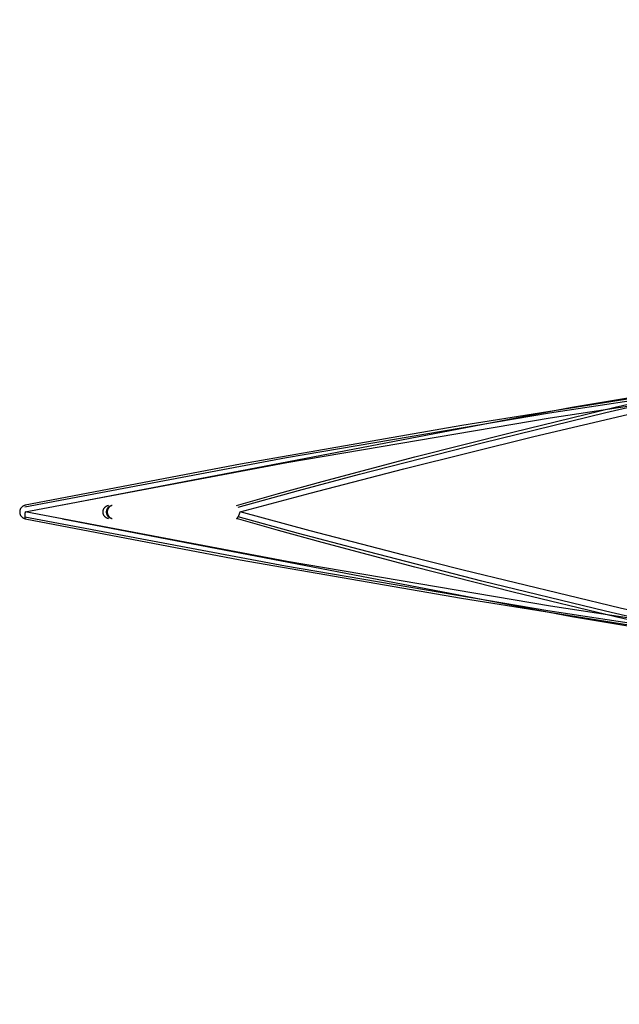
# Model space of a CAD drawing. Header units: millimetres. Extents: x -31.4 to 31.4, y -14.5 to -7.3.
# Tile 1 of 8: x -31.4 to -27.1, y -14.5 to -7.3. Entities that reach past the tile are written whole.
import ezdxf

# ---------------------------------------------------------------- set-up
doc = ezdxf.new("R2010")
doc.units = ezdxf.units.MM
doc.header["$MEASUREMENT"] = 0
doc.layers.add('Predefinito', color=5, linetype='Continuous')

msp = doc.modelspace()

# ---------------------------------------------------------------- linework, layer by layer
at = {"layer": 'Predefinito', "color": 9}
for points in [[(31.1314, -10.8848), (27.4005, -10.1696), (23.6429, -9.544), (19.7405, -8.9937), (15.8175, -8.5416), (11.8778, -8.1888), (7.9255, -7.9362), (3.9649, -7.7844), (0, -7.7337), (-3.9649, -7.7844), (-7.9255, -7.9362), (-11.8778, -8.1888), (-15.8175, -8.5416), (-19.7405, -8.9937), (-23.6429, -9.544), (-27.4005, -10.1696), (-31.1314, -10.8848)], [(-31.4036, -10.8847), (-31.4053, -10.8851), (-31.407, -10.8855), (-31.4087, -10.886), (-31.4103, -10.8865), (-31.412, -10.8871), (-31.4136, -10.8878), (-31.4152, -10.8885), (-31.4167, -10.8893), (-31.4183, -10.8901), (-31.4198, -10.891), (-31.4212, -10.8919), (-31.4227, -10.8929), (-31.4241, -10.8939), (-31.4255, -10.895), (-31.4268, -10.8961), (-31.4281, -10.8973), (-31.4293, -10.8985), (-31.4305, -10.8997), (-31.4317, -10.901), (-31.4328, -10.9023), (-31.4339, -10.9037), (-31.4349, -10.9051), (-31.4359, -10.9066), (-31.4368, -10.9081), (-31.4376, -10.9096), (-31.4385, -10.9111), (-31.4392, -10.9127), (-31.4399, -10.9143), (-31.4406, -10.9159), (-31.4412, -10.9175), (-31.4417, -10.9192), (-31.4422, -10.9208), (-31.4426, -10.9225), (-31.443, -10.9242), (-31.4433, -10.9259), (-31.4435, -10.9277), (-31.4437, -10.9294), (-31.4438, -10.9311), (-31.4439, -10.9329), (-31.4439, -10.9346), (-31.4438, -10.9363), (-31.4437, -10.9381), (-31.4435, -10.9398), (-31.4433, -10.9415), (-31.443, -10.9432), (-31.4426, -10.9449), (-31.4422, -10.9466), (-31.4417, -10.9483), (-31.4412, -10.95), (-31.4406, -10.9516), (-31.4399, -10.9532), (-31.4392, -10.9548), (-31.4385, -10.9564), (-31.4376, -10.9579), (-31.4368, -10.9594), (-31.4359, -10.9609), (-31.4349, -10.9623), (-31.4339, -10.9637), (-31.4328, -10.9651), (-31.4317, -10.9664), (-31.4305, -10.9677), (-31.4293, -10.969), (-31.4281, -10.9702), (-31.4268, -10.9714), (-31.4255, -10.9725), (-31.4241, -10.9736), (-31.4227, -10.9746), (-31.4212, -10.9756), (-31.4198, -10.9765), (-31.4183, -10.9774), (-31.4167, -10.9782), (-31.4152, -10.979), (-31.4136, -10.9797), (-31.412, -10.9803), (-31.4103, -10.9809), (-31.4087, -10.9815), (-31.407, -10.982), (-31.4053, -10.9824), (-31.4036, -10.9828)], [(-31.1314, -10.9827), (-27.4005, -11.6978), (-23.6429, -12.3235), (-19.7405, -12.8738), (-15.8175, -13.3259), (-11.8778, -13.6786), (-7.9255, -13.9312), (-3.9649, -14.0831), (0, -14.1337), (3.9649, -14.0831), (7.9255, -13.9312), (11.8778, -13.6786), (15.8175, -13.3259), (19.7405, -12.8738), (23.6429, -12.3235), (27.4005, -11.6978), (31.1314, -10.9827)]]:
    msp.add_lwpolyline(points, dxfattribs=at)
at = {"layer": 'Predefinito', "color": 9, "extrusion": (0.973474, 0.156393, -0.167004)}
msp.add_lwpolyline([(-5.7436, -2.5159), (-5.7426, -2.5159), (-5.7415, -2.5158), (-5.7403, -2.5157), (-5.7392, -2.5156), (-5.7381, -2.5155), (-5.737, -2.5153), (-5.7359, -2.5151), (-5.7347, -2.5149), (-5.7336, -2.5146), (-5.7324, -2.5144), (-5.7313, -2.5141), (-5.7302, -2.5137), (-5.729, -2.5133), (-5.7279, -2.513), (-5.7268, -2.5125), (-5.7256, -2.5121), (-5.7245, -2.5116), (-5.7234, -2.5111), (-5.7223, -2.5105), (-5.7212, -2.5099), (-5.7201, -2.5093), (-5.719, -2.5087), (-5.718, -2.508), (-5.7169, -2.5074), (-5.7159, -2.5066), (-5.7149, -2.5059), (-5.7139, -2.5051), (-5.7129, -2.5043), (-5.712, -2.5035), (-5.711, -2.5026), (-5.7101, -2.5018), (-5.7092, -2.5009), (-5.7083, -2.5), (-5.7075, -2.499), (-5.7066, -2.4981), (-5.7058, -2.4971), (-5.7051, -2.4961), (-5.7043, -2.4951), (-5.7036, -2.494), (-5.7029, -2.493), (-5.7022, -2.4919), (-5.7016, -2.4908), (-5.701, -2.4897), (-5.7004, -2.4886), (-5.6999, -2.4875), (-5.6994, -2.4864), (-5.6989, -2.4853), (-5.6984, -2.4842), (-5.698, -2.483), (-5.6976, -2.4819), (-5.6972, -2.4807), (-5.6969, -2.4796), (-5.6966, -2.4785), (-5.6963, -2.4773), (-5.696, -2.4762), (-5.6958, -2.475), (-5.6956, -2.4739), (-5.6955, -2.4727), (-5.6953, -2.4716), (-5.6952, -2.4705), (-5.6951, -2.4694), (-5.695, -2.4683), (-5.695, -2.4672), (-5.695, -2.4661)], dxfattribs=at)
at = {"layer": 'Predefinito', "color": 9, "extrusion": (0.955725, 0.228576, -0.18532)}
msp.add_lwpolyline([(-3.6573, 4.6498), (-3.6561, 4.6503), (-3.6549, 4.6508), (-3.6536, 4.6512), (-3.6523, 4.6517), (-3.651, 4.6521), (-3.6496, 4.6524), (-3.6483, 4.6528), (-3.6469, 4.6531), (-3.6454, 4.6533), (-3.644, 4.6535), (-3.6425, 4.6537), (-3.641, 4.6538), (-3.6395, 4.6539), (-3.638, 4.654), (-3.6365, 4.654), (-3.6349, 4.6539), (-3.6334, 4.6538), (-3.6318, 4.6537), (-3.6302, 4.6535), (-3.6286, 4.6532), (-3.6271, 4.6529), (-3.6255, 4.6526), (-3.6239, 4.6521), (-3.6223, 4.6517), (-3.6208, 4.6512), (-3.6192, 4.6506), (-3.6177, 4.65), (-3.6162, 4.6493), (-3.6147, 4.6486), (-3.6132, 4.6478), (-3.6118, 4.647), (-3.6103, 4.6461), (-3.6089, 4.6452), (-3.6076, 4.6442), (-3.6063, 4.6432), (-3.605, 4.6421), (-3.6037, 4.641), (-3.6025, 4.6399), (-3.6014, 4.6387), (-3.6002, 4.6375), (-3.5992, 4.6363), (-3.5981, 4.635), (-3.5971, 4.6338), (-3.5962, 4.6325), (-3.5953, 4.6311), (-3.5945, 4.6298), (-3.5937, 4.6284), (-3.5929, 4.627), (-3.5922, 4.6256), (-3.5916, 4.6243), (-3.591, 4.6228), (-3.5905, 4.6214), (-3.5899, 4.62), (-3.5895, 4.6186), (-3.5891, 4.6172), (-3.5887, 4.6158), (-3.5884, 4.6144), (-3.5881, 4.613), (-3.5879, 4.6117), (-3.5877, 4.6103), (-3.5875, 4.6089), (-3.5874, 4.6076), (-3.5874, 4.6063), (-3.5873, 4.605)], dxfattribs=at)
at = {"layer": 'Predefinito', "color": 9, "extrusion": (0.94934, 0.239561, -0.203382)}
msp.add_lwpolyline([(-3.2898, 4.077), (-3.2886, 4.0774), (-3.2874, 4.0778), (-3.2861, 4.0781), (-3.2849, 4.0785), (-3.2836, 4.0788), (-3.2822, 4.079), (-3.2809, 4.0792), (-3.2795, 4.0794), (-3.2782, 4.0796), (-3.2768, 4.0797), (-3.2753, 4.0798), (-3.2739, 4.0798), (-3.2725, 4.0798), (-3.271, 4.0798), (-3.2695, 4.0797), (-3.2681, 4.0795), (-3.2666, 4.0794), (-3.2651, 4.0791), (-3.2636, 4.0789), (-3.2621, 4.0785), (-3.2606, 4.0782), (-3.2591, 4.0778), (-3.2577, 4.0773), (-3.2562, 4.0768), (-3.2547, 4.0762), (-3.2533, 4.0756), (-3.2519, 4.075), (-3.2505, 4.0743), (-3.2491, 4.0735), (-3.2477, 4.0727), (-3.2463, 4.0719), (-3.245, 4.071), (-3.2437, 4.0701), (-3.2425, 4.0692), (-3.2412, 4.0682), (-3.2401, 4.0671), (-3.2389, 4.0661), (-3.2378, 4.065), (-3.2367, 4.0638), (-3.2356, 4.0627), (-3.2346, 4.0615), (-3.2337, 4.0603), (-3.2328, 4.059), (-3.2319, 4.0578), (-3.2311, 4.0565), (-3.2303, 4.0552), (-3.2295, 4.0539), (-3.2288, 4.0526), (-3.2282, 4.0512), (-3.2276, 4.0499), (-3.227, 4.0486), (-3.2265, 4.0472), (-3.226, 4.0459), (-3.2255, 4.0445), (-3.2252, 4.0432), (-3.2248, 4.0418), (-3.2245, 4.0405), (-3.2242, 4.0392), (-3.224, 4.0378), (-3.2238, 4.0365), (-3.2236, 4.0352), (-3.2235, 4.0339), (-3.2234, 4.0326), (-3.2234, 4.0314)], dxfattribs=at)
at = {"layer": 'Predefinito', "color": 9, "extrusion": (0.94027, 0.251013, -0.229967)}
msp.add_lwpolyline([(-2.8705, 3.2029), (-2.8694, 3.2032), (-2.8682, 3.2034), (-2.8669, 3.2036), (-2.8657, 3.2038), (-2.8645, 3.2039), (-2.8632, 3.2041), (-2.8619, 3.2041), (-2.8606, 3.2042), (-2.8593, 3.2042), (-2.858, 3.2042), (-2.8566, 3.2042), (-2.8553, 3.2041), (-2.8539, 3.204), (-2.8526, 3.2038), (-2.8512, 3.2036), (-2.8498, 3.2034), (-2.8485, 3.2031), (-2.8471, 3.2028), (-2.8457, 3.2024), (-2.8444, 3.202), (-2.843, 3.2016), (-2.8416, 3.2011), (-2.8403, 3.2006), (-2.839, 3.2), (-2.8376, 3.1994), (-2.8363, 3.1987), (-2.835, 3.1981), (-2.8338, 3.1973), (-2.8325, 3.1966), (-2.8313, 3.1958), (-2.8301, 3.1949), (-2.8289, 3.1941), (-2.8277, 3.1932), (-2.8266, 3.1922), (-2.8255, 3.1913), (-2.8244, 3.1903), (-2.8234, 3.1892), (-2.8224, 3.1882), (-2.8214, 3.1871), (-2.8205, 3.186), (-2.8196, 3.1848), (-2.8187, 3.1837), (-2.8179, 3.1825), (-2.8171, 3.1813), (-2.8163, 3.1801), (-2.8156, 3.1789), (-2.8149, 3.1777), (-2.8143, 3.1764), (-2.8137, 3.1752), (-2.8131, 3.1739), (-2.8126, 3.1726), (-2.8121, 3.1714), (-2.8117, 3.1701), (-2.8113, 3.1688), (-2.8109, 3.1676), (-2.8106, 3.1663), (-2.8103, 3.165), (-2.81, 3.1638), (-2.8098, 3.1625), (-2.8096, 3.1612), (-2.8094, 3.16), (-2.8093, 3.1588), (-2.8092, 3.1576), (-2.8091, 3.1563)], dxfattribs=at)
at = {"layer": 'Predefinito', "color": 9, "extrusion": (0, 1, 0)}
for points in [[(31.4429, 3.0983), (31.4432, 3.0967), (31.4434, 3.0951), (31.4436, 3.0934), (31.4438, 3.0918), (31.4438, 3.0902), (31.4439, 3.0885)], [(31.4439, 3.0885), (31.4438, 3.0868), (31.4438, 3.0851), (31.4436, 3.0834), (31.4434, 3.0817), (31.4431, 3.08), (31.4428, 3.0783), (31.4424, 3.0766), (31.442, 3.0749), (31.4415, 3.0733), (31.4409, 3.0716), (31.4403, 3.07), (31.4397, 3.0684), (31.439, 3.0669), (31.4382, 3.0653), (31.4374, 3.0638), (31.4365, 3.0623), (31.4356, 3.0609), (31.4346, 3.0595), (31.4336, 3.0581), (31.4325, 3.0567), (31.4314, 3.0554), (31.4302, 3.0542), (31.429, 3.0529), (31.4278, 3.0517), (31.4265, 3.0506), (31.4252, 3.0495), (31.4238, 3.0485), (31.4224, 3.0474), (31.421, 3.0465), (31.4195, 3.0456), (31.418, 3.0447), (31.4165, 3.0439), (31.4149, 3.0432), (31.4134, 3.0425), (31.4118, 3.0418), (31.4102, 3.0412), (31.4085, 3.0407), (31.4069, 3.0402), (31.4052, 3.0398), (31.4035, 3.0395)], [(31.4429, 3.0983), (29.8933, 10.7511)], [(31.4035, 3.0395), (26.2198, 2.1084), (21.0088, 1.3453), (15.7758, 0.751), (10.5264, 0.326), (5.2659, 0.0708), (0, -0.0142), (-5.2659, 0.0708), (-10.5264, 0.326), (-15.7758, 0.751), (-21.0088, 1.3453), (-26.2198, 2.1084), (-31.4035, 3.0395)], [(29.8301, 10.789), (29.8318, 10.7895), (29.8334, 10.7899), (29.8351, 10.7902), (29.8368, 10.7905), (29.8385, 10.7908), (29.8403, 10.7909), (29.842, 10.791), (29.8437, 10.7911), (29.8454, 10.7911), (29.8472, 10.791), (29.8489, 10.7909), (29.8506, 10.7907), (29.8523, 10.7904), (29.854, 10.7901), (29.8557, 10.7898), (29.8574, 10.7894), (29.859, 10.7889), (29.8607, 10.7883), (29.8623, 10.7877), (29.8639, 10.7871), (29.8654, 10.7864), (29.867, 10.7856), (29.8685, 10.7848), (29.87, 10.784), (29.8715, 10.7831), (29.8729, 10.7821), (29.8743, 10.7811), (29.8757, 10.78), (29.877, 10.7789), (29.8783, 10.7778), (29.8795, 10.7766), (29.8807, 10.7753), (29.8819, 10.774), (29.883, 10.7727), (29.8841, 10.7714), (29.8851, 10.77), (29.8861, 10.7686), (29.887, 10.7671), (29.8879, 10.7656), (29.8887, 10.7641), (29.8895, 10.7626), (29.8902, 10.761), (29.8908, 10.7594), (29.8914, 10.7578), (29.892, 10.7561), (29.8925, 10.7545), (29.8929, 10.7528), (29.8933, 10.7511)], [(29.8301, 10.789), (26.4017, 9.837), (22.943, 9.0016), (19.458, 8.2837), (15.9507, 7.6842), (12.4251, 7.2038), (8.8852, 6.843), (5.3352, 6.6022), (1.7791, 6.4818), (-1.7791, 6.4818), (-5.3352, 6.6022), (-8.8852, 6.843), (-12.4251, 7.2038), (-15.9507, 7.6842), (-19.458, 8.2837), (-22.943, 9.0016), (-26.4017, 9.837), (-29.8301, 10.789)]]:
    msp.add_lwpolyline(points, dxfattribs=at)
at = {"layer": 'Predefinito', "color": 9, "extrusion": (0.195662, 0, 0.980671)}
msp.add_lwpolyline([(-10.9828, 31.401), (-10.9824, 31.4027), (-10.982, 31.4044), (-10.9815, 31.406), (-10.981, 31.4077), (-10.9804, 31.4093), (-10.9797, 31.411), (-10.979, 31.4125), (-10.9783, 31.4141), (-10.9774, 31.4157), (-10.9766, 31.4172), (-10.9756, 31.4186), (-10.9747, 31.4201), (-10.9736, 31.4215), (-10.9726, 31.4229), (-10.9714, 31.4242), (-10.9703, 31.4255), (-10.9691, 31.4268), (-10.9678, 31.428), (-10.9665, 31.4291), (-10.9652, 31.4303), (-10.9638, 31.4313), (-10.9624, 31.4323), (-10.9609, 31.4333), (-10.9595, 31.4342), (-10.958, 31.4351), (-10.9564, 31.4359), (-10.9548, 31.4367), (-10.9533, 31.4374), (-10.9516, 31.4381), (-10.95, 31.4387), (-10.9483, 31.4392), (-10.9467, 31.4397), (-10.945, 31.4401), (-10.9433, 31.4405), (-10.9415, 31.4408), (-10.9398, 31.441), (-10.9381, 31.4412), (-10.9363, 31.4413), (-10.9346, 31.4414), (-10.9329, 31.4414), (-10.9311, 31.4413), (-10.9294, 31.4412), (-10.9276, 31.441), (-10.9259, 31.4408), (-10.9242, 31.4405), (-10.9225, 31.4401), (-10.9208, 31.4397), (-10.9191, 31.4392), (-10.9175, 31.4387), (-10.9158, 31.4381), (-10.9142, 31.4374), (-10.9126, 31.4367), (-10.911, 31.4359), (-10.9095, 31.4351), (-10.908, 31.4342), (-10.9065, 31.4333), (-10.9051, 31.4323), (-10.9037, 31.4313), (-10.9023, 31.4303), (-10.9009, 31.4291), (-10.8996, 31.428), (-10.8984, 31.4268), (-10.8972, 31.4255), (-10.896, 31.4242), (-10.8949, 31.4229), (-10.8938, 31.4215), (-10.8928, 31.4201), (-10.8918, 31.4186), (-10.8909, 31.4172), (-10.89, 31.4157), (-10.8892, 31.4141), (-10.8884, 31.4125), (-10.8877, 31.411), (-10.8871, 31.4093), (-10.8865, 31.4077), (-10.8859, 31.406), (-10.8854, 31.4044), (-10.885, 31.4027), (-10.8847, 31.401)], dxfattribs=at)
at = {"layer": 'Predefinito', "color": 9, "extrusion": (0.963078, 0.191643, -0.189089)}
for points in [[(-4.5947, -3.2427), (-4.5936, -3.2427), (-4.5925, -3.2426), (-4.5914, -3.2425), (-4.5903, -3.2424), (-4.5892, -3.2422), (-4.5881, -3.242), (-4.587, -3.2418), (-4.5858, -3.2416), (-4.5847, -3.2413), (-4.5836, -3.2411), (-4.5825, -3.2407), (-4.5814, -3.2404), (-4.5802, -3.24), (-4.5791, -3.2396), (-4.578, -3.2392), (-4.5769, -3.2387), (-4.5758, -3.2383), (-4.5747, -3.2377), (-4.5736, -3.2372), (-4.5725, -3.2366), (-4.5714, -3.236), (-4.5704, -3.2354), (-4.5693, -3.2347), (-4.5683, -3.234), (-4.5673, -3.2333), (-4.5663, -3.2326), (-4.5653, -3.2318), (-4.5643, -3.231), (-4.5634, -3.2302), (-4.5624, -3.2293), (-4.5615, -3.2285), (-4.5606, -3.2276), (-4.5598, -3.2266), (-4.5589, -3.2257), (-4.5581, -3.2248), (-4.5573, -3.2238), (-4.5566, -3.2228), (-4.5558, -3.2218), (-4.5551, -3.2207), (-4.5544, -3.2197), (-4.5537, -3.2186), (-4.5531, -3.2176), (-4.5525, -3.2165), (-4.5519, -3.2154), (-4.5514, -3.2143), (-4.5509, -3.2131), (-4.5504, -3.212), (-4.5499, -3.2109), (-4.5495, -3.2098), (-4.5491, -3.2086), (-4.5488, -3.2075), (-4.5484, -3.2063), (-4.5481, -3.2052), (-4.5478, -3.204), (-4.5476, -3.2029), (-4.5474, -3.2017), (-4.5472, -3.2006), (-4.547, -3.1995), (-4.5469, -3.1983), (-4.5467, -3.1972), (-4.5467, -3.1961), (-4.5466, -3.195), (-4.5466, -3.1939), (-4.5465, -3.1928)], [(-4.5466, -3.1909), (-4.5466, -3.1918), (-4.5465, -3.1928)]]:
    msp.add_lwpolyline(points, dxfattribs=at)
at = {"layer": 'Predefinito', "color": 9, "extrusion": (2.14077e-05, 1, 0.000105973)}
msp.add_lwpolyline([(31.403, 3.0915), (29.857, 10.7449)], dxfattribs=at)
at = {"layer": 'Predefinito', "color": 9, "extrusion": (0.199229, 0, 0.979953)}
msp.add_lwpolyline([(-10.9824, 31.3992), (-10.9821, 31.4007), (-10.9816, 31.4022), (-10.9811, 31.4037), (-10.9806, 31.4053), (-10.98, 31.4068), (-10.9793, 31.4084), (-10.9789, 31.4092), (-10.9785, 31.41), (-10.9781, 31.4108), (-10.9777, 31.4116), (-10.9772, 31.4125), (-10.9768, 31.4133), (-10.9763, 31.4141), (-10.9758, 31.4149), (-10.9753, 31.4157), (-10.9747, 31.4165), (-10.9741, 31.4173), (-10.9735, 31.4181), (-10.9729, 31.4188), (-10.9723, 31.4196), (-10.9716, 31.4204), (-10.971, 31.4212), (-10.9703, 31.422), (-10.9695, 31.4227), (-10.9688, 31.4235), (-10.968, 31.4242), (-10.9672, 31.4249), (-10.9664, 31.4256), (-10.9656, 31.4264), (-10.9647, 31.427), (-10.9638, 31.4277), (-10.9629, 31.4284), (-10.962, 31.429), (-10.9611, 31.4297), (-10.9601, 31.4303), (-10.9591, 31.4309), (-10.9581, 31.4315), (-10.9571, 31.432), (-10.9561, 31.4325), (-10.955, 31.4331), (-10.9539, 31.4335), (-10.9528, 31.434), (-10.9517, 31.4345), (-10.9506, 31.4349), (-10.9494, 31.4353), (-10.9483, 31.4356), (-10.9471, 31.436), (-10.9459, 31.4363), (-10.9448, 31.4366), (-10.9436, 31.4368), (-10.9423, 31.4371), (-10.9411, 31.4372), (-10.9399, 31.4374), (-10.9387, 31.4376), (-10.9374, 31.4377), (-10.9362, 31.4377), (-10.935, 31.4378), (-10.9337, 31.4378), (-10.9325, 31.4378), (-10.9313, 31.4377), (-10.93, 31.4377), (-10.9288, 31.4376), (-10.9276, 31.4374), (-10.9263, 31.4372), (-10.9251, 31.4371), (-10.9239, 31.4368), (-10.9227, 31.4366), (-10.9215, 31.4363), (-10.9203, 31.436), (-10.9192, 31.4356), (-10.918, 31.4353), (-10.9169, 31.4349), (-10.9157, 31.4345), (-10.9146, 31.434), (-10.9135, 31.4335), (-10.9125, 31.4331), (-10.9114, 31.4325), (-10.9104, 31.432), (-10.9093, 31.4315), (-10.9083, 31.4309), (-10.9074, 31.4303), (-10.9064, 31.4297), (-10.9054, 31.429), (-10.9045, 31.4284), (-10.9036, 31.4277), (-10.9027, 31.427), (-10.9019, 31.4264), (-10.901, 31.4256), (-10.9002, 31.4249), (-10.8994, 31.4242), (-10.8987, 31.4235), (-10.8979, 31.4227), (-10.8972, 31.422), (-10.8965, 31.4212), (-10.8958, 31.4204), (-10.8952, 31.4196), (-10.8945, 31.4188), (-10.8939, 31.4181), (-10.8933, 31.4173), (-10.8928, 31.4165), (-10.8922, 31.4157), (-10.8917, 31.4149), (-10.8912, 31.4141), (-10.8907, 31.4133), (-10.8902, 31.4125), (-10.8898, 31.4116), (-10.8893, 31.4108), (-10.8889, 31.41), (-10.8886, 31.4092), (-10.8882, 31.4084), (-10.8875, 31.4068), (-10.8869, 31.4053), (-10.8863, 31.4037), (-10.8858, 31.4022), (-10.8854, 31.4007), (-10.885, 31.3992)], dxfattribs=at)
at = {"layer": 'Predefinito', "color": 9, "extrusion": (0.20061, 0, 0.979671)}
msp.add_lwpolyline([(-10.8855, 31.4055), (-10.886, 31.4072), (-10.8865, 31.4089), (-10.8871, 31.4105), (-10.8878, 31.4121), (-10.8885, 31.4137), (-10.8893, 31.4153), (-10.8901, 31.4168), (-10.891, 31.4183), (-10.8919, 31.4198), (-10.8929, 31.4212), (-10.8939, 31.4226), (-10.895, 31.424), (-10.8961, 31.4253), (-10.8973, 31.4266), (-10.8985, 31.4278), (-10.8997, 31.429), (-10.901, 31.4302), (-10.9024, 31.4313), (-10.9037, 31.4324), (-10.9051, 31.4334), (-10.9066, 31.4344), (-10.9081, 31.4353), (-10.9096, 31.4361), (-10.9111, 31.437), (-10.9127, 31.4377), (-10.9143, 31.4384), (-10.9159, 31.4391), (-10.9175, 31.4397), (-10.9192, 31.4402), (-10.9208, 31.4407), (-10.9225, 31.4411), (-10.9242, 31.4414), (-10.9259, 31.4417), (-10.9277, 31.442), (-10.9294, 31.4422), (-10.9311, 31.4423), (-10.9329, 31.4424), (-10.9346, 31.4424), (-10.9363, 31.4423), (-10.9381, 31.4422), (-10.9398, 31.442), (-10.9415, 31.4417), (-10.9432, 31.4414), (-10.9449, 31.4411), (-10.9466, 31.4407), (-10.9483, 31.4402), (-10.9499, 31.4397), (-10.9516, 31.4391), (-10.9532, 31.4384), (-10.9548, 31.4377), (-10.9563, 31.437), (-10.9579, 31.4361), (-10.9594, 31.4353), (-10.9609, 31.4344), (-10.9623, 31.4334), (-10.9637, 31.4324), (-10.9651, 31.4313), (-10.9664, 31.4302), (-10.9677, 31.429), (-10.969, 31.4278), (-10.9702, 31.4266), (-10.9714, 31.4253), (-10.9725, 31.424), (-10.9736, 31.4226), (-10.9746, 31.4212), (-10.9756, 31.4198), (-10.9765, 31.4183), (-10.9774, 31.4168), (-10.9782, 31.4153), (-10.979, 31.4137), (-10.9797, 31.4121), (-10.9803, 31.4105), (-10.9809, 31.4089), (-10.9815, 31.4072), (-10.982, 31.4055)], dxfattribs=at)
at = {"layer": 'Predefinito', "color": 9, "extrusion": (0.925147, 0.262881, -0.273855)}
msp.add_lwpolyline([(-2.3101, 1.653), (-2.3102, 1.6541), (-2.3103, 1.6553), (-2.3104, 1.6564), (-2.3106, 1.6575), (-2.3108, 1.6587), (-2.311, 1.6598), (-2.3112, 1.661), (-2.3115, 1.6622), (-2.3118, 1.6633), (-2.3121, 1.6645), (-2.3125, 1.6657), (-2.3129, 1.6668), (-2.3133, 1.668), (-2.3137, 1.6691), (-2.3142, 1.6703), (-2.3147, 1.6714), (-2.3153, 1.6726), (-2.3159, 1.6737), (-2.3165, 1.6748), (-2.3171, 1.6759), (-2.3178, 1.677), (-2.3185, 1.6781), (-2.3192, 1.6792), (-2.32, 1.6802), (-2.3208, 1.6812), (-2.3216, 1.6823), (-2.3225, 1.6832), (-2.3233, 1.6842), (-2.3242, 1.6852), (-2.3252, 1.6861), (-2.3261, 1.687), (-2.3271, 1.6879), (-2.3281, 1.6887), (-2.3291, 1.6896), (-2.3302, 1.6904), (-2.3312, 1.6911), (-2.3323, 1.6919), (-2.3334, 1.6926), (-2.3345, 1.6933), (-2.3357, 1.6939), (-2.3368, 1.6945), (-2.338, 1.6951), (-2.3391, 1.6957), (-2.3403, 1.6962), (-2.3415, 1.6967), (-2.3427, 1.6971), (-2.3439, 1.6976), (-2.3451, 1.698), (-2.3463, 1.6983), (-2.3475, 1.6987), (-2.3487, 1.699), (-2.3499, 1.6992), (-2.3511, 1.6995), (-2.3523, 1.6997), (-2.3535, 1.6998), (-2.3547, 1.7), (-2.3559, 1.7001), (-2.357, 1.7002), (-2.3582, 1.7002), (-2.3594, 1.7003), (-2.3605, 1.7003), (-2.3617, 1.7002), (-2.3628, 1.7002), (-2.3639, 1.7001)], dxfattribs=at)
at = {"layer": 'Predefinito', "color": 9, "extrusion": (1, 0, 0)}
msp.add_lwpolyline([(-10.8977, 10.7757), (-10.8989, 10.7769), (-10.9001, 10.7781), (-10.9014, 10.7792), (-10.9027, 10.7803), (-10.9041, 10.7814), (-10.9055, 10.7824), (-10.9069, 10.7833), (-10.9084, 10.7842), (-10.9099, 10.785), (-10.9114, 10.7858), (-10.9129, 10.7866), (-10.9145, 10.7873), (-10.9161, 10.7879), (-10.9177, 10.7885), (-10.9194, 10.789), (-10.921, 10.7894), (-10.9227, 10.7899), (-10.9244, 10.7902), (-10.926, 10.7905), (-10.9277, 10.7907), (-10.9294, 10.7909), (-10.9312, 10.791), (-10.9329, 10.7911), (-10.9346, 10.7911), (-10.9363, 10.791), (-10.938, 10.7909), (-10.9397, 10.7907), (-10.9414, 10.7905), (-10.9431, 10.7902), (-10.9448, 10.7899), (-10.9464, 10.7894), (-10.9481, 10.789), (-10.9497, 10.7885), (-10.9513, 10.7879), (-10.9529, 10.7873), (-10.9545, 10.7866), (-10.9561, 10.7858), (-10.9576, 10.785), (-10.9591, 10.7842), (-10.9605, 10.7833), (-10.962, 10.7824), (-10.9634, 10.7814), (-10.9647, 10.7803), (-10.9661, 10.7792), (-10.9673, 10.7781), (-10.9686, 10.7769), (-10.9698, 10.7757)], dxfattribs=at)
at = {"layer": 'Predefinito', "color": 9, "extrusion": (0.963078, -0.191643, -0.189089)}
msp.add_lwpolyline([(-16.9004, -2.3858), (-16.9004, -2.3848), (-16.9004, -2.3839)], dxfattribs=at)
at = {"layer": 'Predefinito', "color": 9, "extrusion": (-2.14077e-05, 1, -0.000105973)}
msp.add_lwpolyline([(29.8574, 10.7426), (31.4035, 3.0892)], dxfattribs=at)
at = {"layer": 'Predefinito', "color": 9, "extrusion": (0.940254, -0.25103, -0.230016)}
msp.add_lwpolyline([(-18.2576, 4.4987), (-18.2587, 4.499), (-18.2599, 4.4992), (-18.2612, 4.4994), (-18.2624, 4.4996), (-18.2637, 4.4997), (-18.2649, 4.4999), (-18.2662, 4.4999), (-18.2675, 4.5), (-18.2688, 4.5), (-18.2702, 4.5), (-18.2715, 4.5), (-18.2728, 4.4999), (-18.2742, 4.4998), (-18.2756, 4.4996), (-18.2769, 4.4994), (-18.2783, 4.4992), (-18.2797, 4.4989), (-18.281, 4.4986), (-18.2824, 4.4982), (-18.2838, 4.4978), (-18.2851, 4.4974), (-18.2865, 4.4969), (-18.2878, 4.4964), (-18.2891, 4.4958), (-18.2905, 4.4952), (-18.2918, 4.4945), (-18.2931, 4.4939), (-18.2943, 4.4931), (-18.2956, 4.4924), (-18.2968, 4.4916), (-18.298, 4.4907), (-18.2992, 4.4899), (-18.3004, 4.489), (-18.3015, 4.488), (-18.3026, 4.4871), (-18.3037, 4.4861), (-18.3047, 4.485), (-18.3057, 4.484), (-18.3067, 4.4829), (-18.3076, 4.4818), (-18.3085, 4.4806), (-18.3094, 4.4795), (-18.3102, 4.4783), (-18.311, 4.4771), (-18.3118, 4.4759), (-18.3125, 4.4747), (-18.3132, 4.4735), (-18.3138, 4.4722), (-18.3144, 4.471), (-18.315, 4.4697), (-18.3155, 4.4684), (-18.316, 4.4672), (-18.3164, 4.4659), (-18.3168, 4.4646), (-18.3172, 4.4634), (-18.3175, 4.4621), (-18.3178, 4.4608), (-18.3181, 4.4596), (-18.3183, 4.4583), (-18.3185, 4.4571), (-18.3187, 4.4558), (-18.3188, 4.4546), (-18.3189, 4.4534), (-18.319, 4.4522)], dxfattribs=at)
at = {"layer": 'Predefinito', "color": 9, "extrusion": (0.949316, -0.239597, -0.203452)}
msp.add_lwpolyline([(-17.914, 5.1635), (-17.9152, 5.1639), (-17.9164, 5.1643), (-17.9177, 5.1646), (-17.919, 5.165), (-17.9203, 5.1652), (-17.9216, 5.1655), (-17.9229, 5.1657), (-17.9243, 5.1659), (-17.9257, 5.1661), (-17.9271, 5.1662), (-17.9285, 5.1663), (-17.9299, 5.1663), (-17.9314, 5.1663), (-17.9328, 5.1662), (-17.9343, 5.1662), (-17.9358, 5.166), (-17.9373, 5.1658), (-17.9387, 5.1656), (-17.9402, 5.1653), (-17.9417, 5.165), (-17.9432, 5.1647), (-17.9447, 5.1642), (-17.9462, 5.1638), (-17.9476, 5.1633), (-17.9491, 5.1627), (-17.9505, 5.1621), (-17.952, 5.1614), (-17.9534, 5.1607), (-17.9548, 5.16), (-17.9561, 5.1592), (-17.9575, 5.1584), (-17.9588, 5.1575), (-17.9601, 5.1566), (-17.9614, 5.1556), (-17.9626, 5.1546), (-17.9638, 5.1536), (-17.9649, 5.1525), (-17.9661, 5.1514), (-17.9671, 5.1503), (-17.9682, 5.1491), (-17.9692, 5.148), (-17.9701, 5.1467), (-17.9711, 5.1455), (-17.9719, 5.1443), (-17.9728, 5.143), (-17.9736, 5.1417), (-17.9743, 5.1404), (-17.975, 5.1391), (-17.9757, 5.1377), (-17.9763, 5.1364), (-17.9768, 5.135), (-17.9774, 5.1337), (-17.9778, 5.1324), (-17.9783, 5.131), (-17.9787, 5.1297), (-17.979, 5.1283), (-17.9793, 5.127), (-17.9796, 5.1256), (-17.9798, 5.1243), (-17.98, 5.123), (-17.9802, 5.1217), (-17.9803, 5.1204), (-17.9804, 5.1191), (-17.9805, 5.1178)], dxfattribs=at)
at = {"layer": 'Predefinito', "color": 9, "extrusion": (0.973441, -0.156511, -0.167085)}
msp.add_lwpolyline([(-15.8501, -1.9384), (-15.8512, -1.9384), (-15.8523, -1.9383), (-15.8534, -1.9382), (-15.8545, -1.9381), (-15.8556, -1.938), (-15.8568, -1.9378), (-15.8579, -1.9376), (-15.859, -1.9374), (-15.8602, -1.9371), (-15.8613, -1.9368), (-15.8624, -1.9365), (-15.8636, -1.9362), (-15.8647, -1.9358), (-15.8658, -1.9354), (-15.867, -1.935), (-15.8681, -1.9345), (-15.8692, -1.9341), (-15.8703, -1.9335), (-15.8714, -1.933), (-15.8725, -1.9324), (-15.8736, -1.9318), (-15.8747, -1.9312), (-15.8758, -1.9305), (-15.8768, -1.9298), (-15.8778, -1.9291), (-15.8788, -1.9284), (-15.8798, -1.9276), (-15.8808, -1.9268), (-15.8818, -1.926), (-15.8827, -1.9251), (-15.8836, -1.9242), (-15.8845, -1.9234), (-15.8854, -1.9224), (-15.8863, -1.9215), (-15.8871, -1.9205), (-15.8879, -1.9195), (-15.8887, -1.9185), (-15.8894, -1.9175), (-15.8901, -1.9165), (-15.8908, -1.9154), (-15.8915, -1.9144), (-15.8921, -1.9133), (-15.8927, -1.9122), (-15.8933, -1.9111), (-15.8939, -1.91), (-15.8944, -1.9089), (-15.8949, -1.9078), (-15.8953, -1.9066), (-15.8957, -1.9055), (-15.8961, -1.9044), (-15.8965, -1.9032), (-15.8969, -1.9021), (-15.8972, -1.9009), (-15.8974, -1.8998), (-15.8977, -1.8986), (-15.8979, -1.8975), (-15.8981, -1.8963), (-15.8983, -1.8952), (-15.8984, -1.8941), (-15.8985, -1.893), (-15.8986, -1.8918), (-15.8987, -1.8907), (-15.8987, -1.8896), (-15.8987, -1.8885)], dxfattribs=at)
at = {"layer": 'Predefinito', "color": 9, "extrusion": (0.955709, -0.228605, -0.185362)}
msp.add_lwpolyline([(-17.6111, 5.5915), (-17.6124, 5.592), (-17.6136, 5.5924), (-17.6149, 5.5929), (-17.6161, 5.5933), (-17.6175, 5.5937), (-17.6188, 5.5941), (-17.6202, 5.5944), (-17.6216, 5.5947), (-17.623, 5.595), (-17.6245, 5.5952), (-17.6259, 5.5954), (-17.6274, 5.5955), (-17.6289, 5.5956), (-17.6304, 5.5956), (-17.632, 5.5956), (-17.6335, 5.5956), (-17.6351, 5.5955), (-17.6367, 5.5953), (-17.6382, 5.5951), (-17.6398, 5.5949), (-17.6414, 5.5946), (-17.643, 5.5942), (-17.6446, 5.5938), (-17.6461, 5.5933), (-17.6477, 5.5928), (-17.6492, 5.5922), (-17.6508, 5.5916), (-17.6523, 5.5909), (-17.6538, 5.5902), (-17.6552, 5.5894), (-17.6567, 5.5886), (-17.6581, 5.5877), (-17.6595, 5.5868), (-17.6609, 5.5858), (-17.6622, 5.5848), (-17.6635, 5.5838), (-17.6647, 5.5827), (-17.6659, 5.5816), (-17.6671, 5.5804), (-17.6682, 5.5792), (-17.6693, 5.578), (-17.6703, 5.5767), (-17.6713, 5.5754), (-17.6722, 5.5741), (-17.6731, 5.5728), (-17.674, 5.5714), (-17.6748, 5.5701), (-17.6755, 5.5687), (-17.6762, 5.5673), (-17.6769, 5.5659), (-17.6774, 5.5645), (-17.678, 5.5631), (-17.6785, 5.5617), (-17.679, 5.5603), (-17.6794, 5.5589), (-17.6797, 5.5575), (-17.68, 5.5561), (-17.6803, 5.5547), (-17.6806, 5.5533), (-17.6807, 5.552), (-17.6809, 5.5506), (-17.681, 5.5493), (-17.6811, 5.5479), (-17.6811, 5.5466)], dxfattribs=at)
at = {"layer": 'Predefinito', "color": 9}
for points in [[(-29.8572, -10.8855, 10.7437), (-29.5498, -10.7991, 10.656), (-29.2286, -10.7109, 10.5707), (-28.5507, -10.5308, 10.4065), (-27.8337, -10.3485, 10.2499), (-27.0842, -10.1661, 10.0997), (-25.5099, -9.8079, 9.8155), (-23.8562, -9.465, 9.5489), (-22.136, -9.1417, 9.2967), (-20.359, -8.8412, 9.0582), (-18.5294, -8.5652, 8.8334), (-16.6508, -8.3149, 8.6232), (-14.7197, -8.0907, 8.4288), (-12.7389, -7.8937, 8.2524), (-10.7082, -7.7246, 8.0963), (-8.6344, -7.5845, 7.9634), (-6.5185, -7.4742, 7.8563), (-4.3674, -7.3945, 7.7775), (-2.1907, -7.3463, 7.7292), (-0.0028, -7.3302, 7.713), (2.1879, -7.3463, 7.7292)], [(-29.8434, -10.8992, 10.7773), (-29.4016, -10.7774, 10.6548), (-28.9557, -10.6579, 10.5423), (-28.0568, -10.4267, 10.3388), (-27.1522, -10.206, 10.1558), (-26.2431, -9.9953, 9.9873), (-24.4135, -9.6027, 9.681), (-22.5711, -9.2468, 9.4048), (-20.7177, -8.926, 9.1519), (-18.8548, -8.6387, 8.9197), (-16.987, -8.3841, 8.7077), (-15.1156, -8.1607, 8.5157), (-13.2399, -7.967, 8.344), (-11.3606, -7.8018, 8.1931), (-9.4773, -7.6638, 8.0638), (-7.5903, -7.5521, 7.9568), (-5.6995, -7.466, 7.8726), (-3.8049, -7.4049, 7.812), (-1.9071, -7.3683, 7.7754), (-0.0095, -7.356, 7.7631), (1.8873, -7.368, 7.7752)], [(-29.8301, -10.9337, 10.789), (-29.3172, -10.7958, 10.6461), (-28.632, -10.6175, 10.4764), (-27.6785, -10.3802, 10.2674), (-26.2661, -10.0502, 9.9953), (-25.2685, -9.8321, 9.8216), (-23.1161, -9.4008, 9.483), (-20.9235, -9.0135, 9.1764), (-19.4637, -8.7831, 8.99), (-16.6867, -8.401, 8.6711), (-14.4513, -8.144, 8.4476), (-13.2514, -8.0235, 8.3398), (-10.7269, -7.808, 8.1417), (-8.0984, -7.6355, 7.9777), (-5.4262, -7.5117, 7.8567), (-2.732, -7.4372, 7.7825), (-0.0119, -7.4121, 7.7573), (2.6874, -7.4364, 7.7817)], [(31.4033, -10.8847, 3.0904), (29.8296, -10.5846, 2.7887), (28.2093, -10.3019, 2.4948), (26.5387, -10.0363, 2.2096), (24.8166, -9.788, 1.9342), (21.2094, -9.3442, 1.4185), (17.3746, -8.9724, 0.9604), (13.3058, -8.6758, 0.5748), (9.0223, -8.4588, 0.28), (4.564, -8.3259, 0.0937), (0.0063, -8.2809, 0.0296), (-4.5519, -8.3256, 0.0933), (-9.0109, -8.4583, 0.2794), (-13.2987, -8.6754, 0.5742), (-17.3715, -8.9722, 0.96), (-21.2037, -9.3436, 1.4178), (-24.8086, -9.7869, 1.933), (-26.5329, -10.0354, 2.2086), (-28.2055, -10.3013, 2.4942), (-29.8278, -10.5843, 2.7884), (-31.4033, -10.8847, 3.0904)], [(31.4073, -10.899, 3.0551), (29.4978, -10.5386, 2.6917), (27.5776, -10.2129, 2.3499), (25.6472, -9.9194, 2.0302), (23.7067, -9.6559, 1.7328), (21.7566, -9.4206, 1.4579), (19.7971, -9.2116, 1.2059), (15.8563, -8.8666, 0.7719), (11.9023, -8.6107, 0.4337), (7.937, -8.4344, 0.1918), (3.9616, -8.3312, 0.0465), (-0.0104, -8.2974, -0.0017), (-3.9751, -8.3315, 0.0468), (-7.9325, -8.4342, 0.1916), (-11.8825, -8.6096, 0.4323), (-15.8248, -8.8642, 0.7689), (-19.7591, -9.2078, 1.2012), (-21.723, -9.4168, 1.4534), (-23.6795, -9.6525, 1.7288), (-25.6266, -9.9164, 2.0269), (-27.5638, -10.2107, 2.3476), (-29.4908, -10.5374, 2.6904), (-31.4073, -10.899, 3.0551)], [(-31.4035, -10.9337, 3.0395), (-29.4881, -10.5721, 2.6753), (-27.56, -10.2449, 2.3326), (-25.6228, -9.9505, 2.0122), (-23.6802, -9.6869, 1.715), (-21.729, -9.4517, 1.4406), (-19.7716, -9.243, 1.1893), (-15.8415, -8.8991, 0.7574), (-11.8948, -8.6437, 0.4203), (-7.9367, -8.4676, 0.1791), (-3.9705, -8.3645, 0.0341), (-0.0009, -8.3306, -0.0142), (3.966, -8.3644, 0.034), (7.9293, -8.4674, 0.1787), (11.8898, -8.6434, 0.42), (15.8388, -8.8989, 0.7571), (19.7667, -9.2425, 1.1887), (21.7229, -9.451, 1.4397), (23.673, -9.686, 1.714), (25.6174, -9.9497, 2.0114), (27.5564, -10.2444, 2.3319), (29.4863, -10.5717, 2.6749), (31.4035, -10.9337, 3.0395)], [(-31.4035, -10.9337, 3.0395), (-31.4038, -10.9353, 3.0395), (-31.4041, -10.9369, 3.0397), (-31.4044, -10.9386, 3.0399), (-31.4047, -10.9403, 3.0401), (-31.405, -10.942, 3.0405), (-31.4051, -10.9429, 3.0407), (-31.4052, -10.9437, 3.0409), (-31.4053, -10.9446, 3.0411), (-31.4055, -10.9455, 3.0413), (-31.4056, -10.9463, 3.0416), (-31.4057, -10.9472, 3.0418), (-31.4058, -10.948, 3.0421), (-31.4059, -10.9488, 3.0424), (-31.406, -10.9497, 3.0427), (-31.4061, -10.9505, 3.043), (-31.4063, -10.9521, 3.0437), (-31.4065, -10.9536, 3.0444), (-31.4067, -10.9552, 3.0452), (-31.4068, -10.9567, 3.046), (-31.4069, -10.9582, 3.0469), (-31.407, -10.9589, 3.0473), (-31.407, -10.9596, 3.0478), (-31.4071, -10.9604, 3.0483), (-31.4071, -10.9611, 3.0489), (-31.4072, -10.9619, 3.0494), (-31.4072, -10.9626, 3.0499), (-31.4072, -10.9633, 3.0505), (-31.4073, -10.964, 3.0511), (-31.4073, -10.9647, 3.0516), (-31.4073, -10.9654, 3.0522), (-31.4073, -10.966, 3.0528), (-31.4073, -10.9667, 3.0534), (-31.4073, -10.9679, 3.0546), (-31.4073, -10.969, 3.0558), (-31.4073, -10.9702, 3.057), (-31.4073, -10.9712, 3.0582), (-31.4072, -10.9722, 3.0595), (-31.4072, -10.9731, 3.0607), (-31.4071, -10.974, 3.062), (-31.407, -10.9749, 3.0633), (-31.4069, -10.9756, 3.0646), (-31.4068, -10.9764, 3.0658), (-31.4067, -10.977, 3.0671), (-31.4066, -10.9777, 3.0684), (-31.4065, -10.9783, 3.0696), (-31.4063, -10.9788, 3.0708), (-31.4062, -10.9793, 3.0719), (-31.4061, -10.9797, 3.073), (-31.4059, -10.9801, 3.0741), (-31.4058, -10.9804, 3.0751), (-31.4057, -10.9807, 3.076), (-31.4054, -10.9812, 3.0777), (-31.4052, -10.9815, 3.0792), (-31.405, -10.9818, 3.0806), (-31.4048, -10.9821, 3.0818), (-31.4046, -10.9822, 3.0829), (-31.4045, -10.9824, 3.0839), (-31.4043, -10.9825, 3.0848), (-31.4042, -10.9826, 3.0856), (-31.404, -10.9827, 3.0864), (-31.4039, -10.9827, 3.0871), (-31.4036, -10.9828, 3.0885)], [(31.4035, -10.9337, 3.0395), (29.4881, -11.2954, 2.6753), (27.56, -11.6225, 2.3326), (25.6228, -11.917, 2.0122), (23.6802, -12.1805, 1.715), (21.729, -12.4158, 1.4406), (19.7716, -12.6244, 1.1893), (15.8415, -12.9683, 0.7574), (11.8948, -13.2238, 0.4203), (7.9367, -13.3998, 0.1791), (3.9705, -13.5029, 0.0341), (0.0009, -13.5369, -0.0142), (-3.966, -13.503, 0.034), (-7.9293, -13.4001, 0.1787), (-11.8898, -13.224, 0.42), (-15.8388, -12.9685, 0.7571), (-19.7667, -12.6249, 1.1887), (-21.7229, -12.4165, 1.4397), (-23.673, -12.1814, 1.714), (-25.6174, -11.9177, 2.0114), (-27.5564, -11.6231, 2.3319), (-29.4863, -11.2957, 2.6749), (-31.4035, -10.9337, 3.0395)], [(-29.8572, -10.982, 10.7437), (-29.8569, -10.982, 10.7447), (-29.8567, -10.982, 10.7456), (-29.8564, -10.9819, 10.7465), (-29.8561, -10.9819, 10.7475), (-29.8558, -10.9818, 10.7485), (-29.8554, -10.9817, 10.7495), (-29.8551, -10.9816, 10.7506), (-29.8547, -10.9815, 10.7518), (-29.8543, -10.9813, 10.753), (-29.8538, -10.981, 10.7543), (-29.8536, -10.9809, 10.7551), (-29.8533, -10.9807, 10.7558), (-29.853, -10.9805, 10.7566), (-29.8527, -10.9803, 10.7574), (-29.8524, -10.9801, 10.7582), (-29.8521, -10.9798, 10.7591), (-29.8517, -10.9795, 10.76), (-29.8513, -10.9791, 10.7609), (-29.8509, -10.9787, 10.7619), (-29.8505, -10.9783, 10.7629), (-29.8501, -10.9779, 10.7639), (-29.8496, -10.9773, 10.765), (-29.8491, -10.9768, 10.7661), (-29.8486, -10.9761, 10.7672), (-29.8481, -10.9755, 10.7684), (-29.8475, -10.9747, 10.7695), (-29.847, -10.9739, 10.7707), (-29.8464, -10.9731, 10.7719), (-29.8458, -10.9722, 10.773), (-29.8451, -10.9712, 10.7742), (-29.8445, -10.9702, 10.7754), (-29.8442, -10.9696, 10.7759), (-29.8438, -10.969, 10.7765), (-29.8435, -10.9685, 10.7771), (-29.8432, -10.9678, 10.7776), (-29.8428, -10.9672, 10.7782), (-29.8425, -10.9666, 10.7788), (-29.8421, -10.9659, 10.7793), (-29.8418, -10.9652, 10.7798), (-29.8414, -10.9645, 10.7804), (-29.8411, -10.9638, 10.7809), (-29.8407, -10.9631, 10.7814), (-29.8403, -10.9623, 10.7819), (-29.84, -10.9615, 10.7824), (-29.8396, -10.9607, 10.7829), (-29.8393, -10.96, 10.7833), (-29.8389, -10.9593, 10.7837), (-29.8386, -10.9585, 10.7841), (-29.8383, -10.9578, 10.7845), (-29.8379, -10.957, 10.7849), (-29.8376, -10.9562, 10.7852), (-29.8373, -10.9554, 10.7856), (-29.837, -10.9546, 10.7859), (-29.8366, -10.9538, 10.7862), (-29.8363, -10.953, 10.7865), (-29.836, -10.9521, 10.7868), (-29.8357, -10.9513, 10.7871), (-29.8354, -10.9505, 10.7873), (-29.835, -10.9496, 10.7876), (-29.8347, -10.9488, 10.7878), (-29.8344, -10.9479, 10.788), (-29.8341, -10.947, 10.7882), (-29.8338, -10.9461, 10.7884), (-29.8335, -10.9452, 10.7885), (-29.8332, -10.9443, 10.7887), (-29.8329, -10.9434, 10.7888), (-29.8326, -10.9425, 10.7889), (-29.8323, -10.9416, 10.789), (-29.8321, -10.9407, 10.7891), (-29.8318, -10.9398, 10.7891), (-29.8315, -10.9389, 10.7892), (-29.8313, -10.938, 10.7892), (-29.831, -10.9371, 10.7892), (-29.8308, -10.9363, 10.7892), (-29.8305, -10.9354, 10.7891), (-29.8303, -10.9346, 10.7891), (-29.8301, -10.9337, 10.789)], [(0.0119, -14.4554, 7.7573), (-2.6874, -14.431, 7.7817), (-5.379, -14.3575, 7.855), (-8.0551, -14.2344, 7.9754), (-10.6948, -14.0619, 8.1394), (-13.2248, -13.8465, 8.3375), (-15.5823, -13.5989, 8.557), (-17.6785, -13.3382, 8.7798), (-19.4524, -13.0861, 8.9886), (-22.1161, -12.6496, 9.3389), (-23.9463, -12.3065, 9.6086), (-25.2665, -12.0358, 9.8213), (-27.047, -11.6379, 10.1412), (-28.1967, -11.3598, 10.3778), (-28.6312, -11.2501, 10.4762), (-29.3169, -11.0717, 10.646), (-29.8301, -10.9337, 10.789)], [(-31.4073, -10.9684, 3.0551), (-29.4978, -11.3288, 2.6917), (-27.5776, -11.6546, 2.3499), (-25.6472, -11.9481, 2.0302), (-23.7067, -12.2115, 1.7328), (-21.7566, -12.4469, 1.4579), (-19.7971, -12.6559, 1.2059), (-15.8563, -13.0009, 0.7719), (-11.9023, -13.2568, 0.4337), (-7.937, -13.4331, 0.1918), (-3.9616, -13.5362, 0.0465), (0.0104, -13.57, -0.0017), (3.9751, -13.536, 0.0468), (7.9325, -13.4332, 0.1916), (11.8825, -13.2579, 0.4323), (15.8248, -13.0033, 0.7689), (19.7591, -12.6597, 1.2012), (21.723, -12.4507, 1.4534), (23.6795, -12.215, 1.7288), (25.6266, -11.9511, 2.0269), (27.5638, -11.6568, 2.3476), (29.4908, -11.3301, 2.6904), (31.4073, -10.9684, 3.0551)], [(-31.4033, -10.9828, 3.0904), (-29.8296, -11.2828, 2.7887), (-28.2093, -11.5656, 2.4948), (-26.5387, -11.8312, 2.2096), (-24.8166, -12.0794, 1.9342), (-21.2094, -12.5233, 1.4185), (-17.3746, -12.895, 0.9604), (-13.3058, -13.1917, 0.5748), (-9.0223, -13.4087, 0.28), (-4.564, -13.5416, 0.0937), (-0.0063, -13.5865, 0.0296), (4.5519, -13.5418, 0.0933), (9.0109, -13.4091, 0.2794), (13.2987, -13.1921, 0.5742), (17.3715, -12.8953, 0.96), (21.2037, -12.5239, 1.4178), (24.8086, -12.0805, 1.933), (26.5329, -11.832, 2.2086), (28.2055, -11.5662, 2.4942), (29.8278, -11.2832, 2.7884), (31.4033, -10.9828, 3.0904)], [(0.0028, -14.5373, 7.713), (-2.1879, -14.5212, 7.7292), (-4.3674, -14.4729, 7.7775), (-6.5212, -14.3932, 7.8564), (-8.6397, -14.2826, 7.9637), (-10.7099, -14.1428, 8.0964), (-12.7371, -13.9739, 8.2523), (-14.7146, -13.7773, 8.4283), (-16.6426, -13.5536, 8.6224), (-18.522, -13.3033, 8.8325), (-20.3525, -13.0273, 9.0574), (-22.1302, -12.7268, 9.2959), (-23.8512, -12.4035, 9.5481), (-25.5063, -12.0604, 9.8149), (-27.0819, -11.7019, 10.0993), (-27.832, -11.5194, 10.2496), (-28.5496, -11.3369, 10.4063), (-29.2281, -11.1567, 10.5705), (-29.5495, -11.0684, 10.6559), (-29.8572, -10.982, 10.7437)], [(0.0095, -14.5115, 7.7631), (-1.8873, -14.4995, 7.7752), (-3.7833, -14.4631, 7.8115), (-5.6785, -14.4023, 7.8718), (-7.5729, -14.3162, 7.9559), (-9.4649, -14.2045, 8.063), (-11.3522, -14.0664, 8.1925), (-13.2345, -13.901, 8.3435), (-15.1122, -13.7072, 8.5154), (-16.9846, -13.4837, 8.7074), (-18.8523, -13.2291, 8.9194), (-20.7145, -12.942, 9.1515), (-22.569, -12.621, 9.4045), (-24.4128, -12.2649, 9.6809), (-26.2444, -11.8719, 9.9875), (-27.1547, -11.6608, 10.1563), (-28.0598, -11.44, 10.3394), (-28.957, -11.2092, 10.5427), (-29.4018, -11.09, 10.6549), (-29.8434, -10.9682, 10.7773)]]:
    msp.add_polyline3d(points, dxfattribs=at)

doc.saveas('drawing.dxf')
